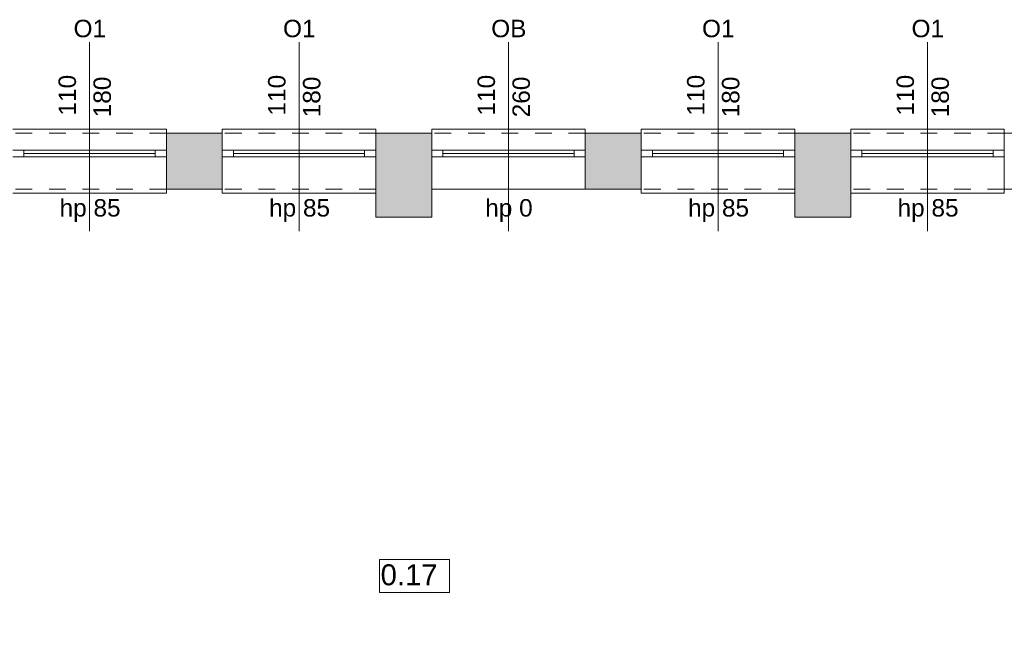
# Model space of a CAD drawing. Header units: millimetres. Extents: x 922208 to 1069538, y -182208 to -99877.
# Tile 234 of 256: x 981637 to 988687, y -130871 to -126429. Entities that reach past the tile are written whole.
import ezdxf

# ---------------------------------------------------------------- set-up
doc = ezdxf.new("R2010")
doc.units = ezdxf.units.MM
doc.header["$MEASUREMENT"] = 0
doc.linetypes.add('HIDDEN', pattern=[20, 10, -10])
doc.linetypes.add('Przerywana', pattern=[240, 120, -120])
for name, color, linetype, lineweight in [('IS_POWRÓT', 5, 'HIDDEN', 30), ('Nowe_210-A Pomieszczenia_Nr_pióra__41', 7, 'Continuous', 15), ('Nowe_220-A Ściany_Nr_pióra__19', 255, 'Continuous', 0), ('Nowe_220-A Ściany_Nr_pióra__23', 7, 'Continuous', 15), ('Nowe_220-A Ściany_Nr_pióra__27', 7, 'Continuous', 25), ('Nowe_220-A Ściany_Nr_pióra__3', 7, 'Continuous', 13), ('Nowe_220-A Ściany_Nr_pióra__7', 7, 'Continuous', 13)]:
    doc.layers.add(name, color=color, linetype=linetype, lineweight=lineweight)
doc.layers.add('Nowe_220-A Ściany_Nr_pióra__45', color=7, linetype='Continuous', lineweight=15, true_color=0x40a5ff)
doc.styles.add('STYL_AUTOMATYCZNY_1', font='arial.ttf')

# ---------------------------------------------------------------- blocks, each defined once
blk = doc.blocks.new('parter01')
at = {"layer": 'Nowe_220-A Ściany_Nr_pióra__19', "linetype": 'Continuous', "lineweight": 0}
for points in [[(982686.5507, -100690.02075), (982686.5507, -101090.02068), (983086.55064, -101090.02068), (983086.55064, -100690.02075)], [(984186.55083, -101090.02068), (984586.55075, -101090.02068), (984586.55075, -100860.02069), (984586.55075, -100810.02065), (984586.55075, -100690.02076), (984186.55083, -100690.02076)], [(985686.55067, -100810.02056), (985686.55067, -100860.02075), (985686.55067, -101090.02068), (986086.55068, -101090.02068), (986086.55068, -100690.02067), (985686.55067, -100690.02067)], [(987186.55073, -100690.02063), (987186.55073, -101090.02068), (987586.55078, -101090.02068), (987586.55078, -100690.02063)], [(984186.55073, -101090.02068), (984186.55073, -101290.02068), (984586.55073, -101290.02068), (984586.55073, -101090.02068)], [(987186.55073, -101090.02068), (987186.55073, -101290.02068), (987586.55073, -101290.02068), (987586.55073, -101090.02068)]]:
    blk.add_hatch(color=255, dxfattribs=at).paths.add_polyline_path(points)
at = {"layer": 'Nowe_210-A Pomieszczenia_Nr_pióra__41', "color": 7, "linetype": 'Continuous', "lineweight": 0}
for p, q in [((984212.98161, -103740.89793), (984713.36161, -103740.89793)), ((984212.98161, -103976.61243), (984212.98161, -103740.89793)), ((984713.36161, -103740.89793), (984713.36161, -103976.61243)), ((984713.36161, -103976.61243), (984212.98161, -103976.61243))]:
    blk.add_line(p, q, dxfattribs=at)
at = {"layer": 'Nowe_220-A Ściany_Nr_pióra__23', "color": 7, "linetype": 'Continuous', "lineweight": 0}
for p, q in [((981586.55073, -100810.02068), (981666.55073, -100810.02068)), ((981666.55073, -100810.02068), (981666.55073, -100860.02068)), ((982606.55073, -100860.02068), (982606.55073, -100810.02068)), ((982606.55073, -100810.02068), (982686.55073, -100810.02068)), ((983086.55073, -100810.02068), (983166.55073, -100810.02068)), ((983166.55073, -100810.02068), (983166.55073, -100860.02068)), ((984106.55073, -100860.02068), (984106.55073, -100810.02068)), ((984106.55073, -100810.02068), (984186.55073, -100810.02068)), ((984586.55073, -100810.02068), (984666.55073, -100810.02068)), ((984666.55073, -100810.02068), (984666.55073, -100860.02068)), ((985606.55073, -100860.02068), (985606.55073, -100810.02068)), ((985606.55073, -100810.02068), (985686.55073, -100810.02068)), ((986086.55073, -100810.02068), (986166.55073, -100810.02068)), ((986166.55073, -100810.02068), (986166.55073, -100860.02068)), ((987106.55073, -100860.02068), (987106.55073, -100810.02068)), ((987106.55073, -100810.02068), (987186.55073, -100810.02068)), ((987586.55073, -100810.02068), (987666.55073, -100810.02068)), ((987666.55073, -100810.02068), (987666.55073, -100860.02068)), ((988606.55073, -100860.02068), (988606.55073, -100810.02068)), ((988606.55073, -100810.02068), (988686.55073, -100810.02068)), ((981666.55073, -100860.02068), (981586.55073, -100860.02068)), ((982686.55073, -100860.02068), (982606.55073, -100860.02068)), ((983166.55073, -100860.02068), (983086.55073, -100860.02068)), ((984186.55073, -100860.02068), (984106.55073, -100860.02068)), ((984666.55073, -100860.02068), (984586.55073, -100860.02068)), ((985686.55073, -100860.02068), (985606.55073, -100860.02068)), ((986166.55073, -100860.02068), (986086.55073, -100860.02068)), ((987186.55073, -100860.02068), (987106.55073, -100860.02068)), ((987666.55073, -100860.02068), (987586.55073, -100860.02068)), ((988686.55073, -100860.02068), (988606.55073, -100860.02068))]:
    blk.add_line(p, q, dxfattribs=at)
at = {"layer": 'Nowe_220-A Ściany_Nr_pióra__27', "color": 7, "linetype": 'Continuous', "lineweight": 0}
for p, q in [((982686.55073, -100690.02068), (982686.55073, -100810.02068)), ((982686.55073, -100690.02068), (982686.55073, -100810.02068)), ((983086.55073, -100690.02068), (983086.55073, -100810.02068)), ((983086.55073, -100690.02068), (983086.55073, -100810.02068)), ((984186.55073, -100690.02068), (984186.55073, -100810.02068)), ((984186.55073, -100690.02068), (984186.55073, -100810.02068)), ((984586.55073, -100690.02068), (984586.55073, -100810.02068)), ((984586.55073, -100690.02068), (984586.55073, -100810.02068)), ((985686.55073, -100690.02068), (985686.55073, -100810.02068)), ((985686.55073, -100690.02068), (985686.55073, -100810.02068)), ((986086.55073, -100690.02068), (986086.55073, -100810.02068)), ((986086.55073, -100690.02068), (986086.55073, -100810.02068)), ((987186.55073, -100690.02068), (987186.55073, -100810.02068)), ((987186.55073, -100690.02068), (987186.55073, -100810.02068)), ((987586.55073, -100690.02068), (987586.55073, -100810.02068)), ((987586.55073, -100690.02068), (987586.55073, -100810.02068)), ((988686.55073, -100690.02068), (988686.55073, -100810.02068)), ((988686.55073, -100690.02068), (988686.55073, -100810.02068)), ((982686.55073, -100810.02068), (982686.55073, -100860.02068)), ((982686.55073, -100810.02068), (982686.55073, -100860.02068)), ((982686.55073, -100810.02068), (982686.55073, -100860.02068)), ((983086.55073, -100810.02068), (983086.55073, -100860.02068)), ((983086.55073, -100810.02068), (983086.55073, -100860.02068)), ((983086.55073, -100810.02068), (983086.55073, -100860.02068)), ((984186.55073, -100810.02068), (984186.55073, -100860.02068)), ((984186.55073, -100810.02068), (984186.55073, -100860.02068)), ((984186.55073, -100810.02068), (984186.55073, -100860.02068)), ((984586.55073, -100810.02068), (984586.55073, -100860.02068)), ((984586.55073, -100810.02068), (984586.55073, -100860.02068)), ((984586.55073, -100810.02068), (984586.55073, -100860.02068)), ((985686.55073, -100810.02068), (985686.55073, -100860.02068)), ((985686.55073, -100810.02068), (985686.55073, -100860.02068)), ((985686.55073, -100810.02068), (985686.55073, -100860.02068)), ((986086.55073, -100810.02068), (986086.55073, -100860.02068)), ((986086.55073, -100810.02068), (986086.55073, -100860.02068)), ((986086.55073, -100810.02068), (986086.55073, -100860.02068)), ((987186.55073, -100810.02068), (987186.55073, -100860.02068)), ((987186.55073, -100810.02068), (987186.55073, -100860.02068)), ((987186.55073, -100810.02068), (987186.55073, -100860.02068)), ((987586.55073, -100810.02068), (987586.55073, -100860.02068)), ((987586.55073, -100810.02068), (987586.55073, -100860.02068)), ((987586.55073, -100810.02068), (987586.55073, -100860.02068)), ((988686.55073, -100810.02068), (988686.55073, -100860.02068)), ((988686.55073, -100810.02068), (988686.55073, -100860.02068)), ((988686.55073, -100810.02068), (988686.55073, -100860.02068)), ((982686.55073, -100860.02068), (982686.55073, -101090.02068)), ((982686.55073, -100860.02068), (982686.55073, -101090.02068)), ((983086.55073, -100860.02068), (983086.55073, -101090.02068)), ((983086.55073, -100860.02068), (983086.55073, -101090.02068)), ((984186.55073, -100860.02068), (984186.55073, -101090.02068)), ((984186.55073, -100860.02068), (984186.55073, -101090.02068)), ((984586.55073, -100860.02068), (984586.55073, -101090.02068)), ((984586.55073, -100860.02068), (984586.55073, -101090.02068)), ((985686.55073, -100860.02068), (985686.55073, -101090.02068)), ((985686.55073, -100860.02068), (985686.55073, -101090.02068)), ((986086.55073, -100860.02068), (986086.55073, -101090.02068)), ((986086.55073, -100860.02068), (986086.55073, -101090.02068)), ((987186.55073, -100860.02068), (987186.55073, -101090.02068)), ((987186.55073, -100860.02068), (987186.55073, -101090.02068)), ((987586.55073, -100860.02068), (987586.55073, -101090.02068)), ((987586.55073, -100860.02068), (987586.55073, -101090.02068)), ((988686.55073, -100860.02068), (988686.55073, -101090.02068)), ((988686.55073, -100860.02068), (988686.55073, -101090.02068))]:
    blk.add_line(p, q, dxfattribs=at)
for points in [[(983086.55073, -100690.02068), (982686.55073, -100690.02068)], [(984586.55073, -100690.02068), (984186.55073, -100690.02068)], [(986086.55073, -100690.02068), (985686.55073, -100690.02068)], [(987586.55073, -100690.02068), (987186.55073, -100690.02068)], [(989076.55073, -100690.02068), (988686.55073, -100690.02068)], [(982686.55073, -101090.02068), (983086.55073, -101090.02068)], [(984186.55073, -101090.02068), (984186.55073, -101290.02068)], [(984586.55073, -101290.02068), (984586.55073, -101090.02068)], [(985686.55073, -101090.02068), (986086.55073, -101090.02068)], [(987186.55073, -101090.02068), (987186.55073, -101290.02068)], [(987586.55073, -101290.02068), (987586.55073, -101090.02068)], [(988686.55073, -101090.02068), (988956.55073, -101090.02068)], [(984186.55073, -101290.02068), (984586.55073, -101290.02068)], [(987186.55073, -101290.02068), (987586.55073, -101290.02068)]]:
    blk.add_lwpolyline(points, dxfattribs=at)
at = {"layer": 'Nowe_220-A Ściany_Nr_pióra__3', "color": 7, "linetype": 'Continuous', "lineweight": 0}
for p, q in [((982686.55073, -100660.02068), (981586.55073, -100660.02068)), ((982686.55073, -100690.02068), (982686.55073, -100660.02068)), ((984186.55073, -100660.02068), (983086.55073, -100660.02068)), ((983086.55073, -100660.02068), (983086.55073, -100690.02068)), ((984186.55073, -100690.02068), (984186.55073, -100660.02068)), ((985686.55073, -100660.02068), (984586.55073, -100660.02068)), ((984586.55073, -100660.02068), (984586.55073, -100690.02068)), ((985686.55073, -100690.02068), (985686.55073, -100660.02068)), ((987186.55073, -100660.02068), (986086.55073, -100660.02068)), ((986086.55073, -100660.02068), (986086.55073, -100690.02068)), ((987186.55073, -100690.02068), (987186.55073, -100660.02068)), ((988686.55073, -100660.02068), (987586.55073, -100660.02068)), ((987586.55073, -100660.02068), (987586.55073, -100690.02068)), ((988686.55073, -100690.02068), (988686.55073, -100660.02068)), ((981666.55073, -100810.02068), (982606.55073, -100810.02068)), ((983166.55073, -100810.02068), (984106.55073, -100810.02068)), ((984666.55073, -100810.02068), (985606.55073, -100810.02068)), ((986166.55073, -100810.02068), (987106.55073, -100810.02068)), ((987666.55073, -100810.02068), (988606.55073, -100810.02068)), ((982606.55073, -100835.02068), (981666.55073, -100835.02068)), ((982606.55073, -100860.02068), (981666.55073, -100860.02068)), ((984106.55073, -100835.02068), (983166.55073, -100835.02068)), ((984106.55073, -100860.02068), (983166.55073, -100860.02068)), ((985606.55073, -100835.02068), (984666.55073, -100835.02068)), ((985606.55073, -100860.02068), (984666.55073, -100860.02068)), ((987106.55073, -100835.02068), (986166.55073, -100835.02068)), ((987106.55073, -100860.02068), (986166.55073, -100860.02068)), ((988606.55073, -100835.02068), (987666.55073, -100835.02068)), ((988606.55073, -100860.02068), (987666.55073, -100860.02068)), ((982686.55073, -101090.02068), (982686.55073, -101120.02068)), ((983086.55073, -101120.02068), (983086.55073, -101090.02068)), ((984186.55073, -101090.02068), (984186.55073, -101120.02068)), ((985686.55073, -101090.02068), (984586.55073, -101090.02068)), ((986086.55073, -101120.02068), (986086.55073, -101090.02068)), ((987186.55073, -101090.02068), (987186.55073, -101120.02068)), ((987586.55073, -101120.02068), (987586.55073, -101090.02068)), ((988686.55073, -101090.02068), (988686.55073, -101120.02068)), ((982686.55073, -101120.02068), (981586.55073, -101120.02068)), ((984186.55073, -101120.02068), (983086.55073, -101120.02068)), ((987186.55073, -101120.02068), (986086.55073, -101120.02068)), ((988686.55073, -101120.02068), (987586.55073, -101120.02068))]:
    blk.add_line(p, q, dxfattribs=at)
at = {"layer": 'Nowe_220-A Ściany_Nr_pióra__3', "color": 7, "linetype": 'Przerywana', "lineweight": 0}
for p, q in [((982686.55073, -100690.02068), (981586.55073, -100690.02068)), ((984186.55073, -100690.02068), (983086.55073, -100690.02068)), ((985686.55073, -100690.02068), (984586.55073, -100690.02068)), ((987186.55073, -100690.02068), (986086.55073, -100690.02068)), ((988686.55073, -100690.02068), (987586.55073, -100690.02068)), ((982686.55073, -101090.02068), (981586.55073, -101090.02068)), ((984186.55073, -101090.02068), (983086.55073, -101090.02068)), ((987186.55073, -101090.02068), (986086.55073, -101090.02068)), ((988686.55073, -101090.02068), (987586.55073, -101090.02068))]:
    blk.add_line(p, q, dxfattribs=at)
at = {"layer": 'Nowe_220-A Ściany_Nr_pióra__45', "color": 161, "linetype": 'Continuous', "lineweight": 0, "true_color": 0x40a5ff}
for p, q in [((982136.55073, -100038.23497), (982136.55073, -101390.02068)), ((983636.55073, -100038.23497), (983636.55073, -101390.02068)), ((985136.55073, -100038.23497), (985136.55073, -101390.02068)), ((986636.55073, -100038.23497), (986636.55073, -101390.02068)), ((988136.55073, -100038.23497), (988136.55073, -101390.02068))]:
    blk.add_line(p, q, dxfattribs=at)
at = {"layer": 'Nowe_210-A Pomieszczenia_Nr_pióra__41', "color": 7, "linetype": 'Continuous', "lineweight": 0, "insert": (984463.17161, -103775.18365), "char_height": 150, "attachment_point": 2, "style": 'STYL_AUTOMATYCZNY_1'}
blk.add_mtext('\\A1;{\\pqc;\\pt0,25;\\fArial|b0|i0|c238|p0;\\W1.000000;0.17\\fArial|b0|i0|c238|p0;\\W1.000000;\\A1{\\H.66x;\\S^  ;}\\fArial|b0|i0|c238|p0;\\W1.000000;\\fArial|b0|i0|c238|p0;\\W1.000000;\\A1{\\H.66x;\\S^  ;}}', dxfattribs=at)
at = {"layer": 'Nowe_220-A Ściany_Nr_pióra__7', "color": 7, "linetype": 'Continuous', "lineweight": 0, "char_height": 125, "attachment_point": 7, "style": 'STYL_AUTOMATYCZNY_1'}
for s, insert in [('\\A1;{\\pql;\\pt0;\\fArial|b0|i0|c238|p0;\\W1.000000;O1\\fArial|b0|i0|c238|p0;\\W1.000000;\\fArial|b0|i0|c238|p0;\\W1.000000;\\fArial|b0|i0|c238|p0;\\W1.000000;}', (982022.20898, -100004.61289)), ('\\A1;{\\pql;\\pt0;\\fArial|b0|i0|c238|p0;\\W1.000000;O1\\fArial|b0|i0|c238|p0;\\W1.000000;\\fArial|b0|i0|c238|p0;\\W1.000000;\\fArial|b0|i0|c238|p0;\\W1.000000;}', (983522.20898, -100004.61289)), ('\\A1;{\\pql;\\pt0;\\fArial|b0|i0|c238|p0;\\W1.000000;OB\\fArial|b0|i0|c238|p0;\\W1.000000;\\fArial|b0|i0|c238|p0;\\W1.000000;\\fArial|b0|i0|c238|p0;\\W1.000000;}', (985012.70848, -100004.61289)), ('\\A1;{\\pql;\\pt0;\\fArial|b0|i0|c238|p0;\\W1.000000;O1\\fArial|b0|i0|c238|p0;\\W1.000000;\\fArial|b0|i0|c238|p0;\\W1.000000;\\fArial|b0|i0|c238|p0;\\W1.000000;}', (986522.20898, -100004.61289)), ('\\A1;{\\pql;\\pt0;\\fArial|b0|i0|c238|p0;\\W1.000000;O1\\fArial|b0|i0|c238|p0;\\W1.000000;\\fArial|b0|i0|c238|p0;\\W1.000000;\\fArial|b0|i0|c238|p0;\\W1.000000;}', (988022.20898, -100004.61289)), ('\\A1;{\\pql;\\pt0;\\fArial|b0|i0|c238|p0;\\W1.000000;hp 85\\fArial|b0|i0|c238|p0;\\W1.000000;\\A1{\\H.66x;\\S^  ;}\\fArial|b0|i0|c238|p0;\\W1.000000;\\fArial|b0|i0|c238|p0;\\W1.000000;}', (981922.05573, -101324.08834)), ('\\A1;{\\pql;\\pt0;\\fArial|b0|i0|c238|p0;\\W1.000000;hp 85\\fArial|b0|i0|c238|p0;\\W1.000000;\\A1{\\H.66x;\\S^  ;}\\fArial|b0|i0|c238|p0;\\W1.000000;\\fArial|b0|i0|c238|p0;\\W1.000000;}', (983422.05573, -101324.08834)), ('\\A1;{\\pql;\\pt0;\\fArial|b0|i0|c238|p0;\\W1.000000;hp 0\\fArial|b0|i0|c238|p0;\\W1.000000;\\A1{\\H.66x;\\S^  ;}\\fArial|b0|i0|c238|p0;\\W1.000000;\\fArial|b0|i0|c238|p0;\\W1.000000;}', (984969.72573, -101324.08834)), ('\\A1;{\\pql;\\pt0;\\fArial|b0|i0|c238|p0;\\W1.000000;hp 85\\fArial|b0|i0|c238|p0;\\W1.000000;\\A1{\\H.66x;\\S^  ;}\\fArial|b0|i0|c238|p0;\\W1.000000;\\fArial|b0|i0|c238|p0;\\W1.000000;}', (986422.05573, -101324.08834)), ('\\A1;{\\pql;\\pt0;\\fArial|b0|i0|c238|p0;\\W1.000000;hp 85\\fArial|b0|i0|c238|p0;\\W1.000000;\\A1{\\H.66x;\\S^  ;}\\fArial|b0|i0|c238|p0;\\W1.000000;\\fArial|b0|i0|c238|p0;\\W1.000000;}', (987922.05573, -101324.08834))]:
    blk.add_mtext(s, dxfattribs=dict(at, insert=insert))
at = {"layer": 'Nowe_220-A Ściany_Nr_pióra__7', "color": 7, "linetype": 'Continuous', "lineweight": 0, "char_height": 125, "attachment_point": 7, "rotation": 90, "style": 'STYL_AUTOMATYCZNY_1'}
for s, insert in [('\\A1;{\\pql;\\pt0;\\fArial|b0|i0|c238|p0;\\W1.000000;110\\fArial|b0|i0|c238|p0;\\W1.000000;\\A1{\\H.66x;\\S^  ;}\\fArial|b0|i0|c238|p0;\\W1.000000;\\fArial|b0|i0|c238|p0;\\W1.000000;}', (982076.14293, -100563.31868)), ('\\A1;{\\pql;\\pt0;\\fArial|b0|i0|c238|p0;\\W1.000000;180\\fArial|b0|i0|c238|p0;\\W1.000000;\\A1{\\H.66x;\\S^  ;}\\fArial|b0|i0|c238|p0;\\W1.000000;\\fArial|b0|i0|c238|p0;\\W1.000000;}', (982326.14293, -100576.04218)), ('\\A1;{\\pql;\\pt0;\\fArial|b0|i0|c238|p0;\\W1.000000;110\\fArial|b0|i0|c238|p0;\\W1.000000;\\A1{\\H.66x;\\S^  ;}\\fArial|b0|i0|c238|p0;\\W1.000000;\\fArial|b0|i0|c238|p0;\\W1.000000;}', (983576.14293, -100563.31868)), ('\\A1;{\\pql;\\pt0;\\fArial|b0|i0|c238|p0;\\W1.000000;180\\fArial|b0|i0|c238|p0;\\W1.000000;\\A1{\\H.66x;\\S^  ;}\\fArial|b0|i0|c238|p0;\\W1.000000;\\fArial|b0|i0|c238|p0;\\W1.000000;}', (983826.14293, -100576.04218)), ('\\A1;{\\pql;\\pt0;\\fArial|b0|i0|c238|p0;\\W1.000000;110\\fArial|b0|i0|c238|p0;\\W1.000000;\\A1{\\H.66x;\\S^  ;}\\fArial|b0|i0|c238|p0;\\W1.000000;\\fArial|b0|i0|c238|p0;\\W1.000000;}', (985076.14293, -100563.31868)), ('\\A1;{\\pql;\\pt0;\\fArial|b0|i0|c238|p0;\\W1.000000;260\\fArial|b0|i0|c238|p0;\\W1.000000;\\A1{\\H.66x;\\S^  ;}\\fArial|b0|i0|c238|p0;\\W1.000000;\\fArial|b0|i0|c238|p0;\\W1.000000;}', (985326.14293, -100576.04218)), ('\\A1;{\\pql;\\pt0;\\fArial|b0|i0|c238|p0;\\W1.000000;110\\fArial|b0|i0|c238|p0;\\W1.000000;\\A1{\\H.66x;\\S^  ;}\\fArial|b0|i0|c238|p0;\\W1.000000;\\fArial|b0|i0|c238|p0;\\W1.000000;}', (986576.14293, -100563.31868)), ('\\A1;{\\pql;\\pt0;\\fArial|b0|i0|c238|p0;\\W1.000000;180\\fArial|b0|i0|c238|p0;\\W1.000000;\\A1{\\H.66x;\\S^  ;}\\fArial|b0|i0|c238|p0;\\W1.000000;\\fArial|b0|i0|c238|p0;\\W1.000000;}', (986826.14293, -100576.04218)), ('\\A1;{\\pql;\\pt0;\\fArial|b0|i0|c238|p0;\\W1.000000;110\\fArial|b0|i0|c238|p0;\\W1.000000;\\A1{\\H.66x;\\S^  ;}\\fArial|b0|i0|c238|p0;\\W1.000000;\\fArial|b0|i0|c238|p0;\\W1.000000;}', (988076.14293, -100563.31868)), ('\\A1;{\\pql;\\pt0;\\fArial|b0|i0|c238|p0;\\W1.000000;180\\fArial|b0|i0|c238|p0;\\W1.000000;\\A1{\\H.66x;\\S^  ;}\\fArial|b0|i0|c238|p0;\\W1.000000;\\fArial|b0|i0|c238|p0;\\W1.000000;}', (988326.14293, -100576.04218))]:
    blk.add_mtext(s, dxfattribs=dict(at, insert=insert))

msp = doc.modelspace()

# ---------------------------------------------------------------- block references
at = {"layer": 'IS_POWRÓT', "color": 27, "linetype": 'ByBlock', "lineweight": 30}
msp.add_blockref('parter01', (0, -26552.1), dxfattribs=at)

doc.saveas('drawing.dxf')
